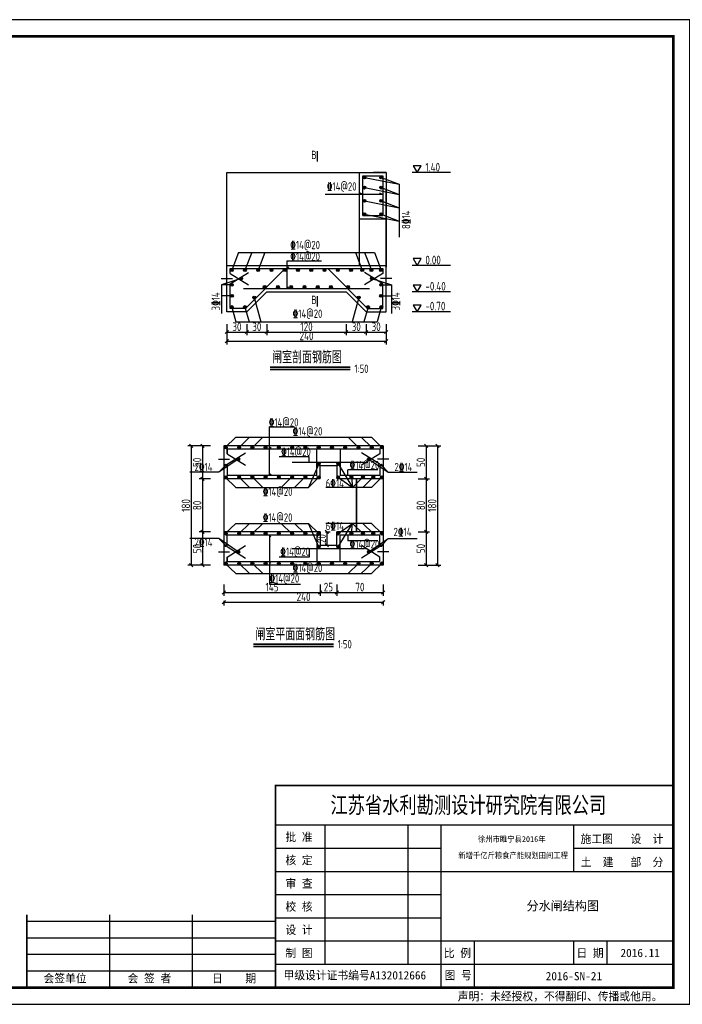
# Model space of a CAD drawing. Header units: millimetres. Extents: x 35103 to 109936, y 5599 to 8287.
# Tile 9 of 11: x 106825 to 107824, y 6214 to 7699. Entities that reach past the tile are written whole.
import ezdxf
from ezdxf.enums import TextEntityAlignment as Align

# ---------------------------------------------------------------- set-up
doc = ezdxf.new("R2010")
doc.units = ezdxf.units.MM
for name, color, linetype in [('图框', 7, 'Continuous'), ('文字', 2, 'Continuous'), ('线筋', 1, 'Continuous')]:
    doc.layers.add(name, color=color, linetype=linetype)
doc.layers.add('粗线', color=1, linetype='Continuous', lineweight=40)
doc.styles.add('0.5标框', font='tssdeng.shx', dxfattribs={"width": 0.8, "height": 13, "bigfont": 'hztxt.shx'})
doc.styles.add('ST', font='txt', dxfattribs={"height": 7})
doc.dimstyles.new('0.5标框', dxfattribs={"dimtxt": 13, "dimasz": 5, "dimexe": 5, "dimexo": 8, "dimgap": 1.5, "dimtad": 1, "dimdec": 0, "dimtxsty": '0.5标框', "dimblk": 'OBLIQUE', "dimcen": 2, "dimadec": 0, "dimazin": 0, "dimtfac": 1, "dimtdec": 0, "dimtix": 1, "dimtmove": 0, "dimatfit": 3, "dimldrblk": 'OBLIQUE', "dimfxl": 0, "dimarcsym": 0})

# ---------------------------------------------------------------- blocks, each defined once
blk = doc.blocks.new('_Oblique')
at = {"color": 0, "linetype": 'ByBlock', "lineweight": -2}
blk.add_line((-0.5, -0.5), (0.5, 0.5), dxfattribs=at)
blk = doc.blocks.new('*D25')
at = {"color": 0, "lineweight": -2}
for p, q in [((107137.6, 7240), (107137.6, 7223)), ((107167.6, 7240), (107167.6, 7223)), ((107137.6, 7228), (107167.6, 7228))]:
    blk.add_line(p, q, dxfattribs=at)
at = {"layer": 'Defpoints', "color": 0}
for p in [(107137.6, 7258.5), (107167.6, 7258.5), (107167.6, 7228)]:
    blk.add_point(p, dxfattribs=at)
at = {"color": 0, "lineweight": -2, "xscale": 5, "yscale": 5, "zscale": 5, "rotation": 180}
blk.add_blockref('_Oblique', (107137.6, 7228), dxfattribs=at)
at = {"color": 0, "lineweight": -2, "xscale": 5, "yscale": 5, "zscale": 5}
blk.add_blockref('_Oblique', (107167.6, 7228), dxfattribs=at)
at = {"color": 0, "lineweight": -2, "insert": (107152.6, 7236), "char_height": 13, "attachment_point": 5, "style": '0.5标框'}
blk.add_mtext('30', dxfattribs=at)
blk = doc.blocks.new('*D26')
at = {"color": 0, "lineweight": -2}
for p, q in [((107167.6, 7240), (107167.6, 7223)), ((107197.6, 7240), (107197.6, 7223)), ((107167.6, 7228), (107197.6, 7228))]:
    blk.add_line(p, q, dxfattribs=at)
at = {"layer": 'Defpoints', "color": 0}
for p in [(107197.6, 7288.5), (107167.6, 7258.5), (107197.6, 7228)]:
    blk.add_point(p, dxfattribs=at)
at = {"color": 0, "lineweight": -2, "xscale": 5, "yscale": 5, "zscale": 5, "rotation": 180}
blk.add_blockref('_Oblique', (107167.6, 7228), dxfattribs=at)
at = {"color": 0, "lineweight": -2, "xscale": 5, "yscale": 5, "zscale": 5}
blk.add_blockref('_Oblique', (107197.6, 7228), dxfattribs=at)
at = {"color": 0, "lineweight": -2, "insert": (107182.6, 7236), "char_height": 13, "attachment_point": 5, "style": '0.5标框'}
blk.add_mtext('30', dxfattribs=at)
blk = doc.blocks.new('*D27')
at = {"color": 0, "lineweight": -2}
for p, q in [((107197.6, 7240), (107197.6, 7223)), ((107317.6, 7240), (107317.6, 7223)), ((107197.6, 7228), (107317.6, 7228))]:
    blk.add_line(p, q, dxfattribs=at)
at = {"layer": 'Defpoints', "color": 0}
for p in [(107197.6, 7288.5), (107317.6, 7288.5), (107317.6, 7228)]:
    blk.add_point(p, dxfattribs=at)
at = {"color": 0, "lineweight": -2, "xscale": 5, "yscale": 5, "zscale": 5, "rotation": 180}
blk.add_blockref('_Oblique', (107197.6, 7228), dxfattribs=at)
at = {"color": 0, "lineweight": -2, "xscale": 5, "yscale": 5, "zscale": 5}
blk.add_blockref('_Oblique', (107317.6, 7228), dxfattribs=at)
at = {"color": 0, "lineweight": -2, "insert": (107257.6, 7236), "char_height": 13, "attachment_point": 5, "style": '0.5标框'}
blk.add_mtext('120', dxfattribs=at)
blk = doc.blocks.new('*D28')
at = {"color": 0, "lineweight": -2}
for p, q in [((107317.6, 7240), (107317.6, 7223)), ((107347.6, 7240), (107347.6, 7223)), ((107317.6, 7228), (107347.6, 7228))]:
    blk.add_line(p, q, dxfattribs=at)
at = {"layer": 'Defpoints', "color": 0}
for p in [(107317.6, 7288.5), (107347.6, 7258.5), (107347.6, 7228)]:
    blk.add_point(p, dxfattribs=at)
at = {"color": 0, "lineweight": -2, "xscale": 5, "yscale": 5, "zscale": 5, "rotation": 180}
blk.add_blockref('_Oblique', (107317.6, 7228), dxfattribs=at)
at = {"color": 0, "lineweight": -2, "xscale": 5, "yscale": 5, "zscale": 5}
blk.add_blockref('_Oblique', (107347.6, 7228), dxfattribs=at)
at = {"color": 0, "lineweight": -2, "insert": (107332.6, 7236), "char_height": 13, "attachment_point": 5, "style": '0.5标框'}
blk.add_mtext('30', dxfattribs=at)
blk = doc.blocks.new('*D29')
at = {"color": 0, "lineweight": -2}
for p, q in [((107347.6, 7240), (107347.6, 7223)), ((107377.6, 7240), (107377.6, 7223)), ((107347.6, 7228), (107377.6, 7228))]:
    blk.add_line(p, q, dxfattribs=at)
at = {"layer": 'Defpoints', "color": 0}
for p in [(107347.6, 7258.5), (107377.6, 7258.5), (107377.6, 7228)]:
    blk.add_point(p, dxfattribs=at)
at = {"color": 0, "lineweight": -2, "xscale": 5, "yscale": 5, "zscale": 5, "rotation": 180}
blk.add_blockref('_Oblique', (107347.6, 7228), dxfattribs=at)
at = {"color": 0, "lineweight": -2, "xscale": 5, "yscale": 5, "zscale": 5}
blk.add_blockref('_Oblique', (107377.6, 7228), dxfattribs=at)
at = {"color": 0, "lineweight": -2, "insert": (107362.6, 7236), "char_height": 13, "attachment_point": 5, "style": '0.5标框'}
blk.add_mtext('30', dxfattribs=at)
blk = doc.blocks.new('*D30')
at = {"color": 0, "lineweight": -2}
for p, q in [((107137.6, 7223), (107137.6, 7209.1)), ((107377.6, 7223), (107377.6, 7209.1)), ((107137.6, 7214.1), (107377.6, 7214.1))]:
    blk.add_line(p, q, dxfattribs=at)
at = {"layer": 'Defpoints', "color": 0}
for p in [(107137.6, 7231), (107377.6, 7231), (107377.6, 7214.1)]:
    blk.add_point(p, dxfattribs=at)
at = {"color": 0, "lineweight": -2, "xscale": 5, "yscale": 5, "zscale": 5, "rotation": 180}
blk.add_blockref('_Oblique', (107137.6, 7214.1), dxfattribs=at)
at = {"color": 0, "lineweight": -2, "xscale": 5, "yscale": 5, "zscale": 5}
blk.add_blockref('_Oblique', (107377.6, 7214.1), dxfattribs=at)
at = {"color": 0, "lineweight": -2, "insert": (107257.6, 7222.1), "char_height": 13, "attachment_point": 5, "style": '0.5标框'}
blk.add_mtext('240', dxfattribs=at)
blk = doc.blocks.new('*D31')
at = {"color": 0, "lineweight": -2}
for p, q in [((107426, 7056.4), (107443, 7056.4)), ((107438, 7056.4), (107438, 7006.4)), ((107426, 7006.4), (107443, 7006.4))]:
    blk.add_line(p, q, dxfattribs=at)
at = {"layer": 'Defpoints', "color": 0}
for p in [(107360.3, 7056.4), (107360.3, 7006.4), (107438, 7006.4)]:
    blk.add_point(p, dxfattribs=at)
at = {"color": 0, "lineweight": -2, "xscale": 5, "yscale": 5, "zscale": 5}
for p, rotation in [((107438, 7056.4), 90), ((107438, 7006.4), 270)]:
    blk.add_blockref('_Oblique', p, dxfattribs=dict(at, rotation=rotation))
at = {"color": 0, "lineweight": -2, "insert": (107430, 7031.4), "char_height": 13, "attachment_point": 5, "rotation": 90, "style": '0.5标框'}
blk.add_mtext('50', dxfattribs=at)
blk = doc.blocks.new('*D32')
at = {"color": 0, "lineweight": -2}
for p, q in [((107426, 7006.4), (107443, 7006.4)), ((107438, 7006.4), (107438, 6926.4)), ((107426, 6926.4), (107443, 6926.4))]:
    blk.add_line(p, q, dxfattribs=at)
at = {"layer": 'Defpoints', "color": 0}
for p in [(107360.3, 7006.4), (107360.3, 6926.4), (107438, 6926.4)]:
    blk.add_point(p, dxfattribs=at)
at = {"color": 0, "lineweight": -2, "xscale": 5, "yscale": 5, "zscale": 5}
for p, rotation in [((107438, 7006.4), 90), ((107438, 6926.4), 270)]:
    blk.add_blockref('_Oblique', p, dxfattribs=dict(at, rotation=rotation))
at = {"color": 0, "lineweight": -2, "insert": (107430, 6966.4), "char_height": 13, "attachment_point": 5, "rotation": 90, "style": '0.5标框'}
blk.add_mtext('80', dxfattribs=at)
blk = doc.blocks.new('*D33')
at = {"color": 0, "lineweight": -2}
for p, q in [((107426, 6926.4), (107443, 6926.4)), ((107438, 6926.4), (107438, 6876.4)), ((107426, 6876.4), (107443, 6876.4))]:
    blk.add_line(p, q, dxfattribs=at)
at = {"layer": 'Defpoints', "color": 0}
for p in [(107360.3, 6926.4), (107360.3, 6876.4), (107438, 6876.4)]:
    blk.add_point(p, dxfattribs=at)
at = {"color": 0, "lineweight": -2, "xscale": 5, "yscale": 5, "zscale": 5}
for p, rotation in [((107438, 6926.4), 90), ((107438, 6876.4), 270)]:
    blk.add_blockref('_Oblique', p, dxfattribs=dict(at, rotation=rotation))
at = {"color": 0, "lineweight": -2, "insert": (107430, 6901.4), "char_height": 13, "attachment_point": 5, "rotation": 90, "style": '0.5标框'}
blk.add_mtext('50', dxfattribs=at)
blk = doc.blocks.new('*D34')
at = {"color": 0, "lineweight": -2}
for p, q in [((107443, 7056.4), (107460, 7056.4)), ((107455, 7056.4), (107455, 6876.4)), ((107443, 6876.4), (107460, 6876.4))]:
    blk.add_line(p, q, dxfattribs=at)
at = {"layer": 'Defpoints', "color": 0}
for p in [(107425, 7056.4), (107425, 6876.4), (107455, 6876.4)]:
    blk.add_point(p, dxfattribs=at)
at = {"color": 0, "lineweight": -2, "xscale": 5, "yscale": 5, "zscale": 5}
for p, rotation in [((107455, 7056.4), 90), ((107455, 6876.4), 270)]:
    blk.add_blockref('_Oblique', p, dxfattribs=dict(at, rotation=rotation))
at = {"color": 0, "lineweight": -2, "insert": (107447, 6966.4), "char_height": 13, "attachment_point": 5, "rotation": 90, "style": '0.5标框'}
blk.add_mtext('180', dxfattribs=at)
blk = doc.blocks.new('*D35')
at = {"color": 0, "lineweight": -2}
for p, q in [((107112.7, 7056.4), (107095.7, 7056.4)), ((107100.7, 7056.4), (107100.7, 7006.4)), ((107112.7, 7006.4), (107095.7, 7006.4))]:
    blk.add_line(p, q, dxfattribs=at)
at = {"layer": 'Defpoints', "color": 0}
for p in [(107178.4, 7056.4), (107100.7, 7006.4), (107178.4, 7006.4)]:
    blk.add_point(p, dxfattribs=at)
at = {"color": 0, "lineweight": -2, "xscale": 5, "yscale": 5, "zscale": 5}
for p, rotation in [((107100.7, 7056.4), 90), ((107100.7, 7006.4), 270)]:
    blk.add_blockref('_Oblique', p, dxfattribs=dict(at, rotation=rotation))
at = {"color": 0, "lineweight": -2, "insert": (107092.7, 7031.4), "char_height": 13, "attachment_point": 5, "rotation": 90, "style": '0.5标框'}
blk.add_mtext('50', dxfattribs=at)
blk = doc.blocks.new('*D36')
at = {"color": 0, "lineweight": -2}
for p, q in [((107112.7, 7006.4), (107095.7, 7006.4)), ((107100.7, 7006.4), (107100.7, 6926.4)), ((107112.7, 6926.4), (107095.7, 6926.4))]:
    blk.add_line(p, q, dxfattribs=at)
at = {"layer": 'Defpoints', "color": 0}
for p in [(107178.4, 7006.4), (107100.7, 6926.4), (107178.4, 6926.4)]:
    blk.add_point(p, dxfattribs=at)
at = {"color": 0, "lineweight": -2, "xscale": 5, "yscale": 5, "zscale": 5}
for p, rotation in [((107100.7, 7006.4), 90), ((107100.7, 6926.4), 270)]:
    blk.add_blockref('_Oblique', p, dxfattribs=dict(at, rotation=rotation))
at = {"color": 0, "lineweight": -2, "insert": (107092.7, 6966.4), "char_height": 13, "attachment_point": 5, "rotation": 90, "style": '0.5标框'}
blk.add_mtext('80', dxfattribs=at)
blk = doc.blocks.new('*D37')
at = {"color": 0, "lineweight": -2}
for p, q in [((107112.7, 6926.4), (107095.7, 6926.4)), ((107100.7, 6926.4), (107100.7, 6876.4)), ((107112.7, 6876.4), (107095.7, 6876.4))]:
    blk.add_line(p, q, dxfattribs=at)
at = {"layer": 'Defpoints', "color": 0}
for p in [(107178.4, 6926.4), (107100.7, 6876.4), (107178.4, 6876.4)]:
    blk.add_point(p, dxfattribs=at)
at = {"color": 0, "lineweight": -2, "xscale": 5, "yscale": 5, "zscale": 5}
for p, rotation in [((107100.7, 6926.4), 90), ((107100.7, 6876.4), 270)]:
    blk.add_blockref('_Oblique', p, dxfattribs=dict(at, rotation=rotation))
at = {"color": 0, "lineweight": -2, "insert": (107092.7, 6901.4), "char_height": 13, "attachment_point": 5, "rotation": 90, "style": '0.5标框'}
blk.add_mtext('50', dxfattribs=at)
blk = doc.blocks.new('*D38')
at = {"color": 0, "lineweight": -2}
for p, q in [((107095.7, 7056.4), (107078.7, 7056.4)), ((107083.7, 7056.4), (107083.7, 6876.4)), ((107095.7, 6876.4), (107078.7, 6876.4))]:
    blk.add_line(p, q, dxfattribs=at)
at = {"layer": 'Defpoints', "color": 0}
for p in [(107113.7, 7056.4), (107083.7, 6876.4), (107113.7, 6876.4)]:
    blk.add_point(p, dxfattribs=at)
at = {"color": 0, "lineweight": -2, "xscale": 5, "yscale": 5, "zscale": 5}
for p, rotation in [((107083.7, 7056.4), 90), ((107083.7, 6876.4), 270)]:
    blk.add_blockref('_Oblique', p, dxfattribs=dict(at, rotation=rotation))
at = {"color": 0, "lineweight": -2, "insert": (107075.7, 6966.4), "char_height": 13, "attachment_point": 5, "rotation": 90, "style": '0.5标框'}
blk.add_mtext('180', dxfattribs=at)
blk = doc.blocks.new('*D39')
at = {"color": 0, "lineweight": -2}
for p, q in [((107133.1, 6847.3), (107133.1, 6830.3)), ((107278.1, 6847.3), (107278.1, 6830.3)), ((107133.1, 6835.3), (107278.1, 6835.3))]:
    blk.add_line(p, q, dxfattribs=at)
at = {"layer": 'Defpoints', "color": 0}
for p in [(107278.1, 6906.4), (107133.1, 6876.4), (107278.1, 6835.3)]:
    blk.add_point(p, dxfattribs=at)
at = {"color": 0, "lineweight": -2, "xscale": 5, "yscale": 5, "zscale": 5, "rotation": 180}
blk.add_blockref('_Oblique', (107133.1, 6835.3), dxfattribs=at)
at = {"color": 0, "lineweight": -2, "xscale": 5, "yscale": 5, "zscale": 5}
blk.add_blockref('_Oblique', (107278.1, 6835.3), dxfattribs=at)
at = {"color": 0, "lineweight": -2, "insert": (107205.6, 6843.3), "char_height": 13, "attachment_point": 5, "style": '0.5标框'}
blk.add_mtext('145', dxfattribs=at)
blk = doc.blocks.new('*D40')
at = {"color": 0, "lineweight": -2}
for p, q in [((107278.1, 6847.3), (107278.1, 6830.3)), ((107303.1, 6847.3), (107303.1, 6830.3)), ((107278.1, 6835.3), (107303.1, 6835.3))]:
    blk.add_line(p, q, dxfattribs=at)
at = {"layer": 'Defpoints', "color": 0}
for p in [(107278.1, 6906.4), (107303.1, 6906.4), (107303.1, 6835.3)]:
    blk.add_point(p, dxfattribs=at)
at = {"color": 0, "lineweight": -2, "xscale": 5, "yscale": 5, "zscale": 5, "rotation": 180}
blk.add_blockref('_Oblique', (107278.1, 6835.3), dxfattribs=at)
at = {"color": 0, "lineweight": -2, "xscale": 5, "yscale": 5, "zscale": 5}
blk.add_blockref('_Oblique', (107303.1, 6835.3), dxfattribs=at)
at = {"color": 0, "lineweight": -2, "insert": (107290.6, 6843.3), "char_height": 13, "attachment_point": 5, "style": '0.5标框'}
blk.add_mtext('25', dxfattribs=at)
blk = doc.blocks.new('*D41')
at = {"color": 0, "lineweight": -2}
for p, q in [((107303.1, 6847.3), (107303.1, 6830.3)), ((107373.1, 6847.3), (107373.1, 6830.3)), ((107303.1, 6835.3), (107373.1, 6835.3))]:
    blk.add_line(p, q, dxfattribs=at)
at = {"layer": 'Defpoints', "color": 0}
for p in [(107303.1, 6906.4), (107373.1, 6876.4), (107373.1, 6835.3)]:
    blk.add_point(p, dxfattribs=at)
at = {"color": 0, "lineweight": -2, "xscale": 5, "yscale": 5, "zscale": 5, "rotation": 180}
blk.add_blockref('_Oblique', (107303.1, 6835.3), dxfattribs=at)
at = {"color": 0, "lineweight": -2, "xscale": 5, "yscale": 5, "zscale": 5}
blk.add_blockref('_Oblique', (107373.1, 6835.3), dxfattribs=at)
at = {"color": 0, "lineweight": -2, "insert": (107338.1, 6843.3), "char_height": 13, "attachment_point": 5, "style": '0.5标框'}
blk.add_mtext('70', dxfattribs=at)
blk = doc.blocks.new('*D42')
at = {"color": 0, "lineweight": -2}
for p, q in [((107133.1, 6822.3), (107133.1, 6815.6)), ((107133.1, 6820.6), (107373.1, 6820.6)), ((107373.1, 6822.3), (107373.1, 6815.6))]:
    blk.add_line(p, q, dxfattribs=at)
at = {"layer": 'Defpoints', "color": 0}
for p in [(107133.1, 6830.3), (107373.1, 6830.3), (107373.1, 6820.6)]:
    blk.add_point(p, dxfattribs=at)
at = {"color": 0, "lineweight": -2, "xscale": 5, "yscale": 5, "zscale": 5, "rotation": 180}
blk.add_blockref('_Oblique', (107133.1, 6820.6), dxfattribs=at)
at = {"color": 0, "lineweight": -2, "xscale": 5, "yscale": 5, "zscale": 5}
blk.add_blockref('_Oblique', (107373.1, 6820.6), dxfattribs=at)
at = {"color": 0, "lineweight": -2, "insert": (107253.1, 6828.6), "char_height": 13, "attachment_point": 5, "style": '0.5标框'}
blk.add_mtext('240', dxfattribs=at)
blk = doc.blocks.new('*D43')
at = {"color": 0, "lineweight": -2}
for p, q in [((107286.1, 6926.4), (107293.3, 6926.4)), ((107288.3, 6926.4), (107288.3, 6906.4)), ((107286.1, 6906.4), (107293.3, 6906.4))]:
    blk.add_line(p, q, dxfattribs=at)
at = {"layer": 'Defpoints', "color": 0}
for p in [(107278.1, 6926.4), (107278.1, 6906.4), (107288.3, 6906.4)]:
    blk.add_point(p, dxfattribs=at)
at = {"color": 0, "lineweight": -2, "xscale": 5, "yscale": 5, "zscale": 5}
for p, rotation in [((107288.3, 6926.4), 90), ((107288.3, 6906.4), 270)]:
    blk.add_blockref('_Oblique', p, dxfattribs=dict(at, rotation=rotation))
at = {"color": 0, "lineweight": -2, "insert": (107280.3, 6916.4), "char_height": 13, "attachment_point": 5, "rotation": 90, "style": '0.5标框'}
blk.add_mtext('20', dxfattribs=at)

msp = doc.modelspace()

# ---------------------------------------------------------------- hatches: boundary and pattern name
at = {"lineweight": -2}
for points in [[(107346.943, 7461.239, -1), (107342.636, 7461.239, -1)], [(107368.183, 7461.239, 1), (107372.49, 7461.239, 1)], [(107346.943, 7445.741, -1), (107342.636, 7445.741, -1)], [(107368.183, 7445.741, 1), (107372.49, 7445.741, 1)], [(107346.943, 7425.741, -1), (107342.636, 7425.741, -1)], [(107368.183, 7425.741, 1), (107372.49, 7425.741, 1)], [(107342.552, 7405.741, 1), (107346.859, 7405.741, 1)], [(107368.183, 7405.741, 1), (107372.49, 7405.741, 1)], [(107142.563, 7321.406, 1), (107146.871, 7321.406, 1)], [(107162.563, 7321.406, 1), (107166.871, 7321.406, 1)], [(107182.563, 7321.406, 1), (107186.871, 7321.406, 1)], [(107202.563, 7321.406, 1), (107206.871, 7321.406, 1)], [(107222.563, 7321.406, 1), (107226.871, 7321.406, 1)], [(107242.563, 7321.406, 1), (107246.871, 7321.406, 1)], [(107262.563, 7321.406, 1), (107266.871, 7321.406, 1)], [(107282.563, 7321.406, 1), (107286.871, 7321.406, 1)], [(107302.563, 7321.406, 1), (107306.871, 7321.406, 1)], [(107322.563, 7321.406, 1), (107326.871, 7321.406, 1)], [(107339.521, 7321.406, 1), (107343.828, 7321.406, 1)], [(107353.311, 7321.406, 1), (107357.618, 7321.406, 1)], [(107367.875, 7321.406, 1), (107372.182, 7321.406, 1)], [(107372.563, 7321.406, -1), (107368.256, 7321.406, -1)], [(107156.968, 7308.471, 1), (107161.275, 7308.471, 1)], [(107358.159, 7308.471, 1), (107353.851, 7308.471, 1)], [(107142.563, 7299.334, 1), (107146.871, 7299.334, 1)], [(107192.331, 7295.859, 1), (107196.638, 7295.859, 1)], [(107212.331, 7295.859, 1), (107216.638, 7295.859, 1)], [(107232.331, 7295.859, 1), (107236.638, 7295.859, 1)], [(107252.331, 7295.859, 1), (107256.638, 7295.859, 1)], [(107272.331, 7295.859, 1), (107276.638, 7295.859, 1)], [(107292.331, 7295.859, 1), (107296.638, 7295.859, 1)], [(107318.149, 7295.859, 1), (107322.457, 7295.859, 1)], [(107372.563, 7299.334, -1), (107368.256, 7299.334, -1)], [(107142.969, 7282.548, 1), (107147.276, 7282.548, 1)], [(107176.711, 7279.825, 1), (107181.018, 7279.825, 1)], [(107338.415, 7279.825, -1), (107334.108, 7279.825, -1)], [(107372.157, 7282.548, -1), (107367.85, 7282.548, -1)], [(107142.563, 7265.689, 1), (107146.871, 7265.689, 1)], [(107162.563, 7265.689, 1), (107166.871, 7265.689, 1)], [(107352.563, 7265.689, -1), (107348.256, 7265.689, -1)], [(107372.563, 7265.689, -1), (107368.256, 7265.689, -1)], [(107133.771, 7053.872, 1), (107138.078, 7053.872, 1)], [(107153.771, 7053.872, 1), (107158.078, 7053.872, 1)], [(107173.771, 7053.872, 1), (107178.078, 7053.872, 1)], [(107193.771, 7053.872, 1), (107198.078, 7053.872, 1)], [(107213.771, 7053.872, 1), (107218.078, 7053.872, 1)], [(107233.771, 7053.872, 1), (107238.078, 7053.872, 1)], [(107253.771, 7053.872, 1), (107258.078, 7053.872, 1)], [(107273.771, 7053.872, 1), (107278.078, 7053.872, 1)], [(107293.771, 7053.872, 1), (107298.078, 7053.872, 1)], [(107313.771, 7053.872, 1), (107318.078, 7053.872, 1)], [(107333.771, 7053.872, 1), (107338.078, 7053.872, 1)], [(107353.771, 7053.872, 1), (107358.078, 7053.872, 1)], [(107368.988, 7053.872, 1), (107373.295, 7053.872, 1)], [(107133.771, 7027.209, 1), (107138.078, 7027.209, 1)], [(107152.504, 7036.383, 1), (107156.812, 7036.383, 1)], [(107273.771, 7029.023, -1), (107278.078, 7029.023, -1)], [(107307.429, 7029.023, 1), (107303.121, 7029.023, 1)], [(107353.695, 7036.383, 1), (107349.388, 7036.383, 1)], [(107372.429, 7027.209, -1), (107368.121, 7027.209, -1)], [(107133.771, 7009.023, -1), (107138.078, 7009.023, -1)], [(107153.771, 7009.023, -1), (107158.078, 7009.023, -1)], [(107173.771, 7009.023, -1), (107178.078, 7009.023, -1)], [(107193.771, 7009.023, -1), (107198.078, 7009.023, -1)], [(107213.771, 7009.023, -1), (107218.078, 7009.023, -1)], [(107233.771, 7009.023, -1), (107238.078, 7009.023, -1)], [(107253.771, 7009.023, -1), (107258.078, 7009.023, -1)], [(107273.771, 7009.023, -1), (107278.078, 7009.023, -1)], [(107307.429, 7009.023, 1), (107303.121, 7009.023, 1)], [(107327.429, 7009.023, 1), (107323.121, 7009.023, 1)], [(107344.829, 7009.023, 1), (107340.521, 7009.023, 1)], [(107356.11, 7009.023, -1), (107360.418, 7009.023, -1)], [(107368.988, 7009.023, -1), (107373.295, 7009.023, -1)], [(107133.771, 6923.872, 1), (107138.078, 6923.872, 1)], [(107153.771, 6923.872, 1), (107158.078, 6923.872, 1)], [(107173.771, 6923.872, 1), (107178.078, 6923.872, 1)], [(107193.771, 6923.872, 1), (107198.078, 6923.872, 1)], [(107213.771, 6923.872, 1), (107218.078, 6923.872, 1)], [(107233.771, 6923.872, 1), (107238.078, 6923.872, 1)], [(107253.771, 6923.872, 1), (107258.078, 6923.872, 1)], [(107273.771, 6923.872, 1), (107278.078, 6923.872, 1)], [(107307.429, 6923.872, -1), (107303.121, 6923.872, -1)], [(107327.429, 6923.872, -1), (107323.121, 6923.872, -1)], [(107344.829, 6923.872, -1), (107340.521, 6923.872, -1)], [(107356.11, 6923.872, 1), (107360.418, 6923.872, 1)], [(107368.988, 6923.872, 1), (107373.295, 6923.872, 1)], [(107133.771, 6905.686, -1), (107138.078, 6905.686, -1)], [(107273.771, 6903.872, 1), (107278.078, 6903.872, 1)], [(107307.429, 6903.872, -1), (107303.121, 6903.872, -1)], [(107372.429, 6905.686, 1), (107368.121, 6905.686, 1)], [(107152.504, 6896.512, 1), (107156.812, 6896.512, 1)], [(107353.695, 6896.512, 1), (107349.388, 6896.512, 1)], [(107133.771, 6879.023, -1), (107138.078, 6879.023, -1)], [(107153.771, 6879.023, -1), (107158.078, 6879.023, -1)], [(107173.771, 6879.023, -1), (107178.078, 6879.023, -1)], [(107193.771, 6879.023, -1), (107198.078, 6879.023, -1)], [(107213.771, 6879.023, -1), (107218.078, 6879.023, -1)], [(107233.771, 6879.023, -1), (107238.078, 6879.023, -1)], [(107253.771, 6879.023, -1), (107258.078, 6879.023, -1)], [(107273.771, 6879.023, -1), (107278.078, 6879.023, -1)], [(107293.771, 6879.023, -1), (107298.078, 6879.023, -1)], [(107313.771, 6879.023, -1), (107318.078, 6879.023, -1)], [(107333.771, 6879.023, -1), (107338.078, 6879.023, -1)], [(107353.771, 6879.023, -1), (107358.078, 6879.023, -1)], [(107368.988, 6879.023, -1), (107373.295, 6879.023, -1)]]:
    msp.add_hatch(color=256, dxfattribs=at).paths.add_polyline_path(points)

# ---------------------------------------------------------------- linework, layer by layer
for p, q in [((107137.563, 7258.535), (107137.563, 7468.535)), ((107137.563, 7468.535), (107377.563, 7468.535)), ((107137.563, 7328.535), (107137.563, 7468.535)), ((107282.563, 7468.535), (107307.563, 7468.535)), ((107337.563, 7328.535), (107337.563, 7468.535)), ((107337.563, 7468.535), (107356.604, 7468.535)), ((107377.563, 7468.535), (107358.522, 7468.535)), ((107377.563, 7468.535), (107377.563, 7328.535)), ((107377.563, 7328.535), (107377.563, 7443.535)), ((107337.563, 7398.535), (107377.563, 7398.535)), ((107377.563, 7328.535), (107377.563, 7353.535)), ((107377.563, 7353.535), (107377.563, 7325.535)), ((107137.563, 7328.535), (107377.563, 7328.535)), ((107377.563, 7258.535), (107377.563, 7328.535)), ((107377.563, 7258.535), (107377.563, 7328.535)), ((107167.563, 7258.535), (107197.563, 7288.535)), ((107197.563, 7288.535), (107317.563, 7288.535)), ((107317.563, 7288.535), (107347.563, 7258.535)), ((107167.563, 7258.535), (107137.563, 7258.535)), ((107347.563, 7258.535), (107377.563, 7258.535)), ((107347.563, 7258.535), (107377.563, 7258.535)), ((107202.867, 7171.516), (107323.583, 7171.516)), ((107373.1, 7056.448), (107133.1, 7056.448)), ((107133.1, 7056.448), (107133.1, 6876.448)), ((107373.1, 7056.448), (107373.1, 6906.448)), ((107278.1, 7006.448), (107278.1, 7026.448)), ((107278.1, 7026.448), (107303.1, 7026.448)), ((107303.1, 7026.448), (107303.1, 7006.448)), ((107373.1, 7016.448), (107373.1, 6876.448)), ((107278.1, 7006.448), (107133.1, 7006.448)), ((107373.1, 7006.448), (107303.1, 7006.448)), ((107333.1, 6926.448), (107333.1, 7006.448)), ((107333.1, 7006.448), (107333.1, 6926.448)), ((107278.1, 6926.448), (107133.1, 6926.448)), ((107278.1, 6926.448), (107133.1, 6926.448)), ((107278.1, 6926.448), (107278.1, 6906.448)), ((107278.1, 6926.448), (107278.1, 6906.448)), ((107373.1, 6926.448), (107303.1, 6926.448)), ((107303.1, 6906.448), (107303.1, 6926.448)), ((107373.1, 6926.448), (107303.1, 6926.448)), ((107303.1, 6906.448), (107303.1, 6926.448)), ((107278.1, 6906.448), (107303.1, 6906.448)), ((107278.1, 6906.448), (107303.1, 6906.448)), ((107373.1, 6876.448), (107133.1, 6876.448)), ((107373.1, 6876.448), (107133.1, 6876.448)), ((107177.651, 6753.738), (107298.367, 6753.738))]:
    msp.add_line(p, q)
at = {"lineweight": -3, "ltscale": 0.01}
for p, q in [((107344.79, 7461.239), (107397.328, 7450.746)), ((107370.336, 7461.239), (107397.328, 7450.746)), ((107344.79, 7445.741), (107397.328, 7435.248)), ((107370.336, 7445.741), (107397.328, 7435.248)), ((107397.328, 7450.746), (107397.328, 7370.957)), ((107372.563, 7435.431), (107285.723, 7435.431)), ((107337.908, 7437.693), (107342.563, 7435.431)), ((107344.79, 7425.741), (107397.328, 7415.248)), ((107367.908, 7437.693), (107372.563, 7435.431)), ((107370.336, 7425.741), (107397.328, 7415.248)), ((107344.79, 7405.741), (107397.328, 7395.248)), ((107370.336, 7405.741), (107397.328, 7395.248)), ((107154.967, 7348.143), (107144.717, 7321.406)), ((107154.967, 7348.143), (107360.16, 7348.143)), ((107174.967, 7348.143), (107164.717, 7321.406)), ((107194.967, 7348.143), (107184.717, 7321.406)), ((107331.425, 7348.143), (107341.675, 7321.406)), ((107345.215, 7348.143), (107355.464, 7321.406)), ((107360.16, 7348.143), (107370.409, 7321.406)), ((107228.272, 7293.535), (107228.272, 7335.522)), ((107228.272, 7335.522), (107280.114, 7335.522)), ((107230.326, 7326.32), (107228.272, 7323.535)), ((107159.121, 7308.471), (107129.552, 7299.334)), ((107356.005, 7308.471), (107385.574, 7299.334)), ((107129.552, 7299.334), (107129.552, 7255.857)), ((107144.717, 7299.334), (107129.552, 7299.334)), ((107230.326, 7296.32), (107228.272, 7293.535)), ((107370.409, 7299.334), (107385.574, 7299.334)), ((107385.574, 7299.334), (107385.574, 7255.857)), ((107145.123, 7282.548), (107129.552, 7282.548)), ((107178.865, 7279.825), (107188.904, 7243.497)), ((107336.262, 7279.825), (107326.222, 7243.497)), ((107370.004, 7282.548), (107385.574, 7282.548)), ((107144.717, 7265.689), (107150.85, 7243.497)), ((107164.717, 7265.689), (107170.85, 7243.497)), ((107350.409, 7265.689), (107344.276, 7243.497)), ((107370.409, 7265.689), (107364.276, 7243.497)), ((107150.85, 7243.497), (107364.276, 7243.497)), ((107201.942, 7011.448), (107201.942, 7085.041)), ((107201.942, 7085.041), (107239.576, 7085.041)), ((107135.058, 7053.872), (107150.74, 7069.221)), ((107150.74, 7069.221), (107355.46, 7069.221)), ((107155.924, 7053.872), (107171.606, 7069.221)), ((107175.924, 7053.872), (107191.606, 7069.221)), ((107335.924, 7053.872), (107320.243, 7069.221)), ((107355.924, 7053.872), (107340.243, 7069.221)), ((107371.142, 7053.872), (107355.46, 7069.221)), ((107203.996, 7054.232), (107201.942, 7051.448)), ((107261.769, 7039.879), (107216.554, 7039.879)), ((107261.769, 7031.448), (107261.769, 7039.879)), ((107154.658, 7036.383), (107125.554, 7016.463)), ((107135.659, 7027.079), (107125.554, 7016.463)), ((107275.924, 7029.023), (107260.376, 6993.674)), ((107305.275, 7029.023), (107326.993, 6993.674)), ((107351.541, 7036.383), (107380.646, 7016.463)), ((107370.541, 7027.079), (107380.646, 7016.463)), ((107125.554, 7016.463), (107081.591, 7016.463)), ((107203.996, 7014.232), (107201.942, 7011.448)), ((107319.936, 7011.448), (107319.936, 7019.879)), ((107365.152, 7019.879), (107319.936, 7019.879)), ((107380.646, 7016.463), (107424.608, 7016.463)), ((107135.058, 7009.023), (107150.74, 6993.674)), ((107155.924, 7009.023), (107171.606, 6993.674)), ((107175.924, 7009.023), (107191.606, 6993.674)), ((107235.191, 7009.023), (107219.51, 6993.674)), ((107255.191, 7009.023), (107239.51, 6993.674)), ((107276.058, 7009.023), (107260.376, 6993.674)), ((107305.275, 7009.023), (107326.993, 6993.674)), ((107325.275, 7009.023), (107326.993, 6993.674)), ((107342.675, 7009.023), (107326.993, 6993.674)), ((107358.078, 7009.023), (107342.396, 6993.674)), ((107371.142, 7009.023), (107355.46, 6993.674)), ((107150.74, 6993.674), (107260.376, 6993.674)), ((107355.46, 6993.674), (107286.537, 6993.674)), ((107135.058, 6923.872), (107150.74, 6939.221)), ((107150.74, 6939.221), (107260.376, 6939.221)), ((107155.924, 6923.872), (107171.606, 6939.221)), ((107175.924, 6923.872), (107191.606, 6939.221)), ((107235.191, 6923.872), (107219.51, 6939.221)), ((107255.191, 6923.872), (107239.51, 6939.221)), ((107276.058, 6923.872), (107260.376, 6939.221)), ((107275.924, 6903.872), (107260.376, 6939.221)), ((107355.46, 6939.221), (107286.537, 6939.221)), ((107305.275, 6923.872), (107326.993, 6939.221)), ((107305.275, 6903.872), (107326.993, 6939.221)), ((107325.275, 6923.872), (107326.993, 6939.221)), ((107342.675, 6923.872), (107326.993, 6939.221)), ((107358.078, 6923.872), (107342.396, 6939.221)), ((107371.142, 6923.872), (107355.46, 6939.221)), ((107201.942, 6921.448), (107201.942, 6847.855)), ((107203.996, 6918.663), (107201.942, 6921.448)), ((107319.936, 6921.448), (107319.936, 6913.017)), ((107125.554, 6916.432), (107081.591, 6916.432)), ((107154.658, 6896.512), (107125.554, 6916.432)), ((107135.659, 6905.817), (107125.554, 6916.432)), ((107365.152, 6913.017), (107319.936, 6913.017)), ((107351.541, 6896.512), (107380.646, 6916.432)), ((107370.541, 6905.817), (107380.646, 6916.432)), ((107380.646, 6916.432), (107424.608, 6916.432)), ((107261.769, 6901.448), (107261.769, 6888.395)), ((107135.058, 6879.023), (107150.74, 6863.674)), ((107155.924, 6879.023), (107171.606, 6863.674)), ((107175.924, 6879.023), (107191.606, 6863.674)), ((107203.996, 6878.663), (107201.942, 6881.448)), ((107261.769, 6888.395), (107216.554, 6888.395)), ((107335.924, 6879.023), (107320.243, 6863.674)), ((107355.924, 6879.023), (107340.243, 6863.674)), ((107371.142, 6879.023), (107355.46, 6863.674)), ((107150.74, 6863.674), (107355.46, 6863.674))]:
    msp.add_line(p, q, dxfattribs=at)
at = {"lineweight": -2}
msp.add_line((107201.942, 6847.855), (107248.573, 6847.855), dxfattribs=at)
for points in [[(107424.452, 7468.535), (107430.329, 7478.713), (107418.576, 7478.713)], [(107424.452, 7328.535), (107430.329, 7338.713), (107418.576, 7338.713)], [(107424.452, 7288.535), (107430.329, 7298.713), (107418.576, 7298.713)], [(107424.452, 7258.535), (107430.329, 7268.713), (107418.576, 7268.713)]]:
    msp.add_lwpolyline(points, close=True, dxfattribs=at)
for centre in [(107344.79, 7461.239), (107370.336, 7461.239), (107344.79, 7445.741), (107370.336, 7445.741), (107344.79, 7425.741), (107370.336, 7425.741), (107344.706, 7405.741), (107370.336, 7405.741), (107144.717, 7321.406), (107164.717, 7321.406), (107184.717, 7321.406), (107204.717, 7321.406), (107224.717, 7321.406), (107244.717, 7321.406), (107264.717, 7321.406), (107284.717, 7321.406), (107304.717, 7321.406), (107324.717, 7321.406), (107341.675, 7321.406), (107355.464, 7321.406), (107370.029, 7321.406), (107370.409, 7321.406), (107159.121, 7308.471), (107356.005, 7308.471), (107144.717, 7299.334), (107194.484, 7295.859), (107214.484, 7295.859), (107234.484, 7295.859), (107254.484, 7295.859), (107274.484, 7295.859), (107294.484, 7295.859), (107320.303, 7295.859), (107370.409, 7299.334), (107145.123, 7282.548), (107178.865, 7279.825), (107336.262, 7279.825), (107370.004, 7282.548), (107144.717, 7265.689), (107164.717, 7265.689), (107350.409, 7265.689), (107370.409, 7265.689), (107135.924, 7053.872), (107155.924, 7053.872), (107175.924, 7053.872), (107195.924, 7053.872), (107215.924, 7053.872), (107235.924, 7053.872), (107255.924, 7053.872), (107275.924, 7053.872), (107295.924, 7053.872), (107315.924, 7053.872), (107335.924, 7053.872), (107355.924, 7053.872), (107371.142, 7053.872), (107154.658, 7036.383), (107275.924, 7029.023), (107305.275, 7029.023), (107351.541, 7036.383), (107135.924, 7009.023), (107155.924, 7009.023), (107175.924, 7009.023), (107195.924, 7009.023), (107215.924, 7009.023), (107235.924, 7009.023), (107255.924, 7009.023), (107275.924, 7009.023), (107305.275, 7009.023), (107325.275, 7009.023), (107342.675, 7009.023), (107358.264, 7009.023), (107371.142, 7009.023), (107135.924, 6923.872), (107155.924, 6923.872), (107175.924, 6923.872), (107195.924, 6923.872), (107215.924, 6923.872), (107235.924, 6923.872), (107255.924, 6923.872), (107275.924, 6923.872), (107305.275, 6923.872), (107325.275, 6923.872), (107342.675, 6923.872), (107358.264, 6923.872), (107371.142, 6923.872), (107275.924, 6903.872), (107305.275, 6903.872), (107154.658, 6896.512), (107351.541, 6896.512), (107135.924, 6879.023), (107155.924, 6879.023), (107175.924, 6879.023), (107195.924, 6879.023), (107215.924, 6879.023), (107235.924, 6879.023), (107255.924, 6879.023), (107275.924, 6879.023), (107295.924, 6879.023), (107315.924, 6879.023), (107335.924, 6879.023), (107355.924, 6879.023), (107371.142, 6879.023)]:
    msp.add_circle(centre, 2.154, dxfattribs=at)
at = {"layer": '图框', "color": 0}
for p, q in [((107810.86, 6484.026), (107210.86, 6484.026)), ((107285.86, 6274.026), (107285.86, 6484.026)), ((107410.86, 6274.026), (107410.86, 6484.026)), ((107460.86, 6239.026), (107460.86, 6484.026)), ((107660.86, 6414.026), (107660.86, 6484.026)), ((107460.86, 6449.026), (107210.86, 6449.026)), ((107810.86, 6449.026), (107660.86, 6449.026)), ((107810.86, 6414.026), (107210.86, 6414.026)), ((107460.86, 6379.026), (107210.86, 6379.026)), ((106960.86, 6239.026), (106960.86, 6349.026)), ((107085.86, 6239.026), (107085.86, 6349.026)), ((107460.86, 6344.026), (107210.86, 6344.026)), ((107210.86, 6339.026), (106835.86, 6339.026)), ((107210.86, 6314.026), (106835.86, 6314.026)), ((107810.86, 6309.026), (107210.86, 6309.026)), ((107510.86, 6239.026), (107510.86, 6309.026)), ((107660.86, 6274.026), (107660.86, 6309.026)), ((107660.86, 6274.026), (107660.86, 6309.026)), ((107710.86, 6274.026), (107710.86, 6309.026)), ((107210.86, 6289.026), (106835.86, 6289.026)), ((107810.86, 6274.026), (107210.86, 6274.026)), ((107210.86, 6264.026), (106835.86, 6264.026))]:
    msp.add_line(p, q, dxfattribs=at)
msp.add_lwpolyline([(107835.86, 7699.026), (105735.86, 7699.026), (105735.86, 6214.026), (107835.86, 6214.026)], close=True, dxfattribs=at)
at = {"layer": '图框', "color": 0, "const_width": 4}
msp.add_lwpolyline([(105860.86, 6239.026), (107810.86, 6239.026), (107810.86, 7674.026), (105860.86, 7674.026)], close=True, dxfattribs=at)
at = {"layer": '图框', "color": 0, "const_width": 2.25}
for points in [[(107210.86, 6239.026), (107210.86, 6544.026), (107810.86, 6544.026)], [(106835.86, 6239.026), (106835.86, 6349.026)]]:
    msp.add_lwpolyline(points, dxfattribs=at)
at = {"layer": '文字'}
for p, q in [((107474.715, 7468.535), (107416.836, 7468.535)), ((107474.715, 7328.535), (107416.836, 7328.535)), ((107474.715, 7288.535), (107416.836, 7288.535)), ((107474.715, 7258.535), (107416.836, 7258.535))]:
    msp.add_line(p, q, dxfattribs=at)
at = {"layer": '粗线'}
for p, q in [((107202.867, 7175.187), (107323.583, 7175.187)), ((107177.651, 6757.409), (107298.367, 6757.409))]:
    msp.add_line(p, q, dxfattribs=at)
at = {"layer": '线筋', "lineweight": -2}
for p, q in [((107273.537, 7500.808), (107273.537, 7485.172)), ((107342.563, 7403.535), (107342.563, 7463.535)), ((107342.563, 7463.535), (107372.563, 7463.535)), ((107372.563, 7463.535), (107372.563, 7403.535)), ((107342.563, 7403.535), (107372.563, 7403.535)), ((107142.563, 7316.376), (107142.563, 7323.535)), ((107142.563, 7323.535), (107372.563, 7323.535)), ((107165.492, 7263.535), (107225.492, 7323.535)), ((107289.634, 7323.535), (107349.634, 7263.535)), ((107372.563, 7323.535), (107372.563, 7316.376)), ((107129.111, 7308.535), (107145.887, 7308.535)), ((107142.563, 7300.564), (107169.956, 7317.874)), ((107142.563, 7316.376), (107169.956, 7299.065)), ((107372.563, 7300.564), (107345.17, 7317.874)), ((107372.563, 7316.376), (107345.17, 7299.065)), ((107386.016, 7308.535), (107369.239, 7308.535)), ((107142.563, 7263.535), (107142.563, 7300.564)), ((107162.563, 7293.535), (107352.563, 7293.535)), ((107372.563, 7263.535), (107372.563, 7300.564)), ((107273.537, 7282.181), (107273.537, 7266.545)), ((107165.492, 7263.535), (107142.563, 7263.535)), ((107349.634, 7263.535), (107372.563, 7263.535)), ((107349.634, 7263.535), (107372.563, 7263.535)), ((107368.1, 7051.448), (107138.1, 7051.448)), ((107138.1, 7051.448), (107138.1, 7044.288)), ((107138.1, 7044.288), (107138.1, 7051.448)), ((107138.1, 7028.477), (107165.493, 7045.787)), ((107138.1, 7044.288), (107165.493, 7026.978)), ((107273.1, 7011.448), (107273.1, 7051.448)), ((107308.1, 7051.448), (107308.1, 7011.448)), ((107368.1, 7028.477), (107340.707, 7045.787)), ((107368.1, 7044.288), (107340.707, 7026.978)), ((107368.1, 7051.448), (107368.1, 7044.288)), ((107124.647, 7036.448), (107141.424, 7036.448)), ((107138.1, 7028.477), (107138.1, 7011.448)), ((107236.1, 7031.448), (107345.1, 7031.448)), ((107381.552, 7036.448), (107364.776, 7036.448)), ((107368.1, 7028.477), (107368.1, 7011.448)), ((107273.1, 7011.448), (107138.1, 7011.448)), ((107368.1, 7011.448), (107308.1, 7011.448)), ((107273.1, 6921.448), (107138.1, 6921.448)), ((107138.1, 6904.419), (107138.1, 6921.448)), ((107273.1, 6921.448), (107273.1, 6881.448)), ((107368.1, 6921.448), (107308.1, 6921.448)), ((107308.1, 6881.448), (107308.1, 6921.448)), ((107368.1, 6904.419), (107368.1, 6921.448)), ((107138.1, 6888.607), (107165.493, 6905.918)), ((107368.1, 6888.607), (107340.707, 6905.918)), ((107124.647, 6896.448), (107141.424, 6896.448)), ((107138.1, 6904.419), (107165.493, 6887.108)), ((107236.1, 6901.448), (107345.1, 6901.448)), ((107368.1, 6904.419), (107340.707, 6887.108)), ((107381.552, 6896.448), (107364.776, 6896.448)), ((107138.1, 6881.448), (107138.1, 6888.607)), ((107138.1, 6888.607), (107138.1, 6881.448)), ((107368.1, 6881.448), (107138.1, 6881.448)), ((107368.1, 6881.448), (107368.1, 6888.607))]:
    msp.add_line(p, q, dxfattribs=at)

# ---------------------------------------------------------------- texts
at = {"lineweight": -2, "style": '0.5标框', "width": 0.8}
for s, height, p in [('B', 12.5, (107264.716, 7488.882)), ('1.40', 13, (107436.865, 7470.082)), ('\x8414@20', 12.5, (107288.208, 7441.247)), ('\x8414@20', 12.5, (107233.027, 7352.92)), ('\x8414@20', 12.5, (107233.027, 7335.522)), ('0.00', 13, (107436.865, 7330.082)), ('-0.40', 13, (107436.865, 7290.53)), ('B', 12.5, (107264.716, 7270.255)), ('\x8414@20', 12.5, (107236.601, 7249.313)), ('-0.70', 13, (107436.865, 7260.53)), ('闸室剖面钢筋图', 18.75, (107205.806, 7180.535)), ('1:50', 12.5, (107329.749, 7166.295)), ('\x8414@20', 12.5, (107200.562, 7085.424)), ('\x8414@20', 12.5, (107236.601, 7071.965)), ('\x8414@20', 12.5, (107219.163, 7041.007)), ('\x8414@20', 12.5, (107219.163, 7041.007)), ('2%%13214', 12.5, (107088.675, 7018.113)), ('\x8414@20', 12.5, (107322.546, 7021.007)), ('\x8414@20', 12.5, (107322.546, 7021.007)), ('2%%13214', 12.5, (107390.217, 7018.113)), ('\x8414@20', 12.5, (107191.5, 6980.835)), ('6%%13214', 12.5, (107286.537, 6993.674)), ('\x8414@20', 12.5, (107191.5, 6941.965)), ('6%%13214', 12.5, (107286.537, 6929.125)), ('2%%13214', 12.5, (107388.86, 6920.196)), ('2%%13214', 12.5, (107088.675, 6904.687)), ('\x8414@20', 12.5, (107217.97, 6890.429)), ('\x8414@20', 12.5, (107322.546, 6901.792)), ('\x8414@20', 12.5, (107322.546, 6901.792)), ('\x8414@20', 12.5, (107236.601, 6865.908)), ('\x8414@20', 12.5, (107201.769, 6850.038)), ('闸室平面面钢筋图', 18.75, (107180.589, 6762.757)), ('1:50', 12.5, (107304.533, 6750.892))]:
    msp.add_text(s, height=height, dxfattribs=at).set_placement(p)
for s, p in [('8%%13214', (107413.981, 7383.391)), ('3%%13214', (107126.877, 7260.53)), ('3%%13214', (107398.345, 7260.53))]:
    msp.add_text(s, height=12.5, rotation=90, dxfattribs=at).set_placement(p)
at = {"layer": '图框', "color": 0, "style": 'ST', "width": 0.8}
msp.add_text('江苏省水利勘测设计研究院有限公司', height=25, dxfattribs=at).set_placement((107293.666, 6502.153))
at = {"layer": '图框', "color": 0, "style": 'ST'}
for s, p in [('批 准', (107225.768, 6460.026)), ('施工图', (107671.01, 6457.242)), ('设  计', (107746.293, 6457.242)), ('核 定', (107225.768, 6425.026)), ('土  建', (107671.01, 6422.242)), ('部  分', (107746.293, 6422.242)), ('审 查', (107225.768, 6390.026)), ('校 核', (107225.768, 6355.026)), ('设 计', (107225.768, 6320.026)), ('制 图', (107225.768, 6285.026)), ('比 例', (107464.762, 6285.026)), ('日 期', (107664.762, 6285.026)), ('会签单位', (106860.98, 6246.887)), ('会 签 者', (106987.752, 6246.887)), ('日    期', (107115.062, 6246.887)), ('甲级设计证书编号A132012666', (107222.971, 6251.543)), ('图 号', (107465.86, 6251.543)), ('声明：未经授权，不得翻印、传播或他用。', (107485.71, 6219.759))]:
    msp.add_text(s, height=12.5, dxfattribs=at).set_placement(p)
at = {"layer": '图框', "color": 0, "style": 'ST', "width": 0.9}
for s, p in [('徐州市睢宁县2016年', (107567.156, 6463.227)), ('新增千亿斤粮食产能规划田间工程', (107569.239, 6438.636))]:
    msp.add_text(s, height=8.75, dxfattribs=at).set_placement(p, align=Align.MIDDLE_CENTER)
at = {"layer": '图框', "color": 0, "style": 'ST'}
for s, height, p in [('分水闸结构图', 14, (107644.095, 6362.55)), ('2016.11', 12.5, (107760.86, 6291.526)), ('2016-SN-21', 12.5, (107660.86, 6256.526))]:
    msp.add_text(s, height=height, dxfattribs=at).set_placement(p, align=Align.MIDDLE_CENTER)

# ---------------------------------------------------------------- dimensions: what is measured, and where the dimension line sits
at = {"lineweight": -2}
for base, p1, p2, picture, middle in [((107197.563, 7228.045), (107167.563, 7258.535), (107197.563, 7288.535), '*D26', (107182.563, 7236.045)), ((107317.563, 7228.045), (107197.563, 7288.535), (107317.563, 7288.535), '*D27', (107257.563, 7236.045)), ((107347.563, 7228.045), (107317.563, 7288.535), (107347.563, 7258.535), '*D28', (107332.563, 7236.045)), ((107167.563, 7228.045), (107137.563, 7258.535), (107167.563, 7258.535), '*D25', (107152.563, 7236.045)), ((107377.563, 7228.045), (107347.563, 7258.535), (107377.563, 7258.535), '*D29', (107362.563, 7236.045)), ((107377.563, 7214.132), (107137.563, 7231.045), (107377.563, 7231.045), '*D30', (107257.563, 7222.132)), ((107278.1, 6835.302), (107133.1, 6876.448), (107278.1, 6906.448), '*D39', (107205.6, 6843.302)), ((107303.1, 6835.302), (107278.1, 6906.448), (107303.1, 6906.448), '*D40', (107290.6, 6843.302)), ((107373.1, 6835.302), (107303.1, 6906.448), (107373.1, 6876.448), '*D41', (107338.1, 6843.302)), ((107373.1, 6820.617), (107133.1, 6830.302), (107373.1, 6830.302), '*D42', (107253.1, 6828.617))]:
    dim = msp.add_linear_dim(base=base, p1=p1, p2=p2, dimstyle='0.5标框', dxfattribs=at)
    dim.commit()
    dim.dimension.update_dxf_attribs({"geometry": picture, "text_midpoint": middle})
for base, p1, p2, picture, middle in [((107083.705, 6876.448), (107113.669, 7056.448), (107113.669, 6876.448), '*D38', (107075.705, 6966.448)), ((107100.705, 7006.448), (107178.388, 7056.448), (107178.388, 7006.448), '*D35', (107092.705, 7031.448)), ((107437.97, 7006.448), (107360.287, 7056.448), (107360.287, 7006.448), '*D31', (107429.97, 7031.448)), ((107454.97, 6876.448), (107425.006, 7056.448), (107425.006, 6876.448), '*D34', (107446.97, 6966.448)), ((107100.705, 6926.448), (107178.388, 7006.448), (107178.388, 6926.448), '*D36', (107092.705, 6966.448)), ((107437.97, 6926.448), (107360.287, 7006.448), (107360.287, 6926.448), '*D32', (107429.97, 6966.448)), ((107100.705, 6876.448), (107178.388, 6926.448), (107178.388, 6876.448), '*D37', (107092.705, 6901.448)), ((107288.267, 6906.448), (107278.1, 6926.448), (107278.1, 6906.448), '*D43', (107280.267, 6916.448)), ((107437.97, 6876.448), (107360.287, 6926.448), (107360.287, 6876.448), '*D33', (107429.97, 6901.448))]:
    dim = msp.add_linear_dim(base=base, p1=p1, p2=p2, angle=90, dimstyle='0.5标框', dxfattribs=at)
    dim.commit()
    dim.dimension.update_dxf_attribs({"geometry": picture, "text_midpoint": middle})

doc.saveas('drawing.dxf')
